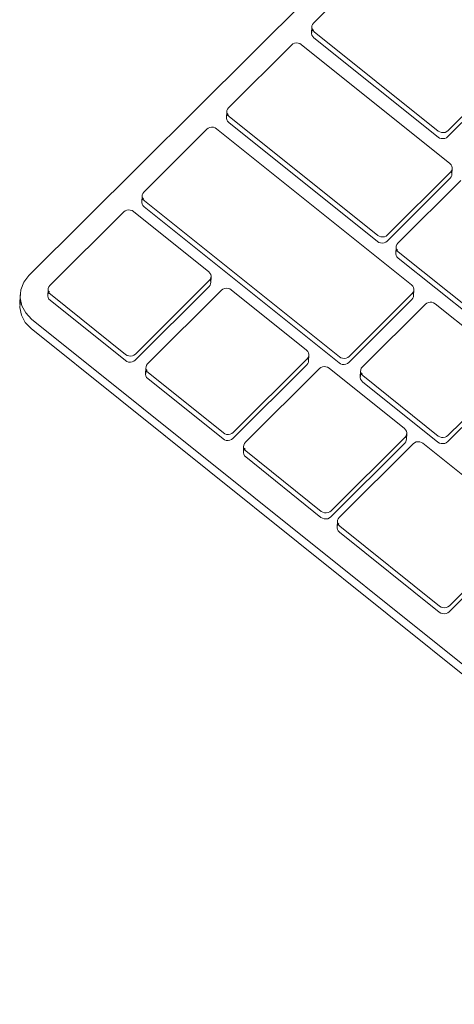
# Model space of a CAD drawing. Header units: centimetres. Extents: x -2274.6 to -2273.04, y 1316.35 to 1317.85.
# Tile 32 of 59: x -2273.80661 to -2273.79861, y 1317.28637 to 1317.30448. Entities that reach past the tile are written whole.
import ezdxf

# ---------------------------------------------------------------- set-up
doc = ezdxf.new("R2010")
doc.units = ezdxf.units.CM
doc.layers.add('Wyposażenie elektryczne', color=7, linetype='Continuous', lineweight=9)

msp = doc.modelspace()

# ---------------------------------------------------------------- linework, layer by layer
at = {"layer": 'Wyposażenie elektryczne'}
for p, q in [((-2273.797596, 1317.30857), (-2273.806441, 1317.29977)), ((-2273.800041, 1317.305572), (-2273.801201, 1317.304417)), ((-2273.801239, 1317.304236), (-2273.801233, 1317.304347)), ((-2273.801191, 1317.304258), (-2273.798906, 1317.30243)), ((-2273.798911, 1317.302319), (-2273.801196, 1317.304146)), ((-2273.801607, 1317.304013), (-2273.802768, 1317.302858)), ((-2273.798693, 1317.301834), (-2273.801428, 1317.304022)), ((-2273.798727, 1317.302438), (-2273.797566, 1317.303594)), ((-2273.797572, 1317.303482), (-2273.798732, 1317.302327)), ((-2273.802805, 1317.302677), (-2273.8028, 1317.302788)), ((-2273.802757, 1317.302699), (-2273.800022, 1317.30051)), ((-2273.803164, 1317.302464), (-2273.804325, 1317.301308)), ((-2273.799397, 1317.2996), (-2273.802985, 1317.302472)), ((-2273.800028, 1317.300399), (-2273.802763, 1317.302588)), ((-2273.79865, 1317.301744), (-2273.798656, 1317.301633)), ((-2273.798688, 1317.301563), (-2273.799849, 1317.300407)), ((-2273.799843, 1317.300519), (-2273.798682, 1317.301674)), ((-2273.798491, 1317.301521), (-2273.799652, 1317.300365)), ((-2273.804363, 1317.301127), (-2273.804357, 1317.301238)), ((-2273.800732, 1317.298164), (-2273.804321, 1317.301037)), ((-2273.804315, 1317.301149), (-2273.800726, 1317.298275)), ((-2273.804694, 1317.300942), (-2273.806055, 1317.299587)), ((-2273.80313, 1317.299841), (-2273.804515, 1317.30095)), ((-2273.799689, 1317.300184), (-2273.799684, 1317.300295)), ((-2273.798261, 1317.298985), (-2273.799647, 1317.300094)), ((-2273.799642, 1317.300206), (-2273.798255, 1317.299096)), ((-2273.803088, 1317.299751), (-2273.803093, 1317.29964)), ((-2273.803125, 1317.29957), (-2273.804486, 1317.298215)), ((-2273.804481, 1317.298326), (-2273.80312, 1317.299681)), ((-2273.806609, 1317.299241), (-2273.806601, 1317.299417)), ((-2273.806092, 1317.299406), (-2273.806087, 1317.299517)), ((-2273.806045, 1317.299428), (-2273.80466, 1317.298318)), ((-2273.802895, 1317.299501), (-2273.804256, 1317.298146)), ((-2273.80133, 1317.2984), (-2273.802716, 1317.299509)), ((-2273.800548, 1317.298284), (-2273.799386, 1317.29944)), ((-2273.799354, 1317.29951), (-2273.79936, 1317.299399)), ((-2273.804665, 1317.298207), (-2273.80605, 1317.299317)), ((-2273.799392, 1317.299329), (-2273.800553, 1317.298173)), ((-2273.799143, 1317.299246), (-2273.800305, 1317.298089)), ((-2273.797577, 1317.298144), (-2273.798964, 1317.299254)), ((-2273.806391, 1317.298972), (-2273.780862, 1317.278519)), ((-2273.780873, 1317.278344), (-2273.806399, 1317.298796)), ((-2273.801288, 1317.29831), (-2273.801293, 1317.298199)), ((-2273.804293, 1317.297965), (-2273.804288, 1317.298076)), ((-2273.801325, 1317.298129), (-2273.802686, 1317.296774)), ((-2273.802681, 1317.296885), (-2273.80132, 1317.29824)), ((-2273.804246, 1317.297987), (-2273.80286, 1317.296876)), ((-2273.801095, 1317.29806), (-2273.802456, 1317.296704)), ((-2273.799529, 1317.296958), (-2273.800916, 1317.298068)), ((-2273.800342, 1317.297908), (-2273.800337, 1317.298019)), ((-2273.800294, 1317.29793), (-2273.798907, 1317.296819)), ((-2273.798729, 1317.296827), (-2273.797567, 1317.297984)), ((-2273.802865, 1317.296765), (-2273.804251, 1317.297875)), ((-2273.798913, 1317.296708), (-2273.8003, 1317.297818)), ((-2273.797573, 1317.297873), (-2273.798734, 1317.296716)), ((-2273.799487, 1317.296868), (-2273.799493, 1317.296757)), ((-2273.802493, 1317.296523), (-2273.802488, 1317.296634)), ((-2273.799525, 1317.296687), (-2273.800886, 1317.295331)), ((-2273.80088, 1317.295442), (-2273.799519, 1317.296798)), ((-2273.799369, 1317.296678), (-2273.80073, 1317.295322)), ((-2273.797352, 1317.295214), (-2273.79919, 1317.296686)), ((-2273.802446, 1317.296545), (-2273.801059, 1317.295434)), ((-2273.801065, 1317.295323), (-2273.802451, 1317.296434)), ((-2273.800768, 1317.295141), (-2273.800762, 1317.295252)), ((-2273.798888, 1317.293579), (-2273.800725, 1317.295051)), ((-2273.80072, 1317.295162), (-2273.798882, 1317.29369)), ((-2273.798703, 1317.293698), (-2273.797342, 1317.295055)), ((-2273.797347, 1317.294944), (-2273.798709, 1317.293587))]:
    msp.add_line(p, q, dxfattribs=at)
for points in [[(-2273.801201, 1317.304417, 0), (-2273.80122, 1317.304393, 0), (-2273.801231, 1317.304365, 0), (-2273.801233, 1317.304336, 0), (-2273.801227, 1317.304307, 0), (-2273.801212, 1317.30428, 0), (-2273.801191, 1317.304258, 0)], [(-2273.801196, 1317.304146, 0), (-2273.801218, 1317.304169, 0), (-2273.801232, 1317.304195, 0), (-2273.801238, 1317.304224, 0), (-2273.801236, 1317.304254, 0), (-2273.801225, 1317.304281, 0), (-2273.801207, 1317.304306, 0)], [(-2273.801428, 1317.304022, 0), (-2273.801455, 1317.304038, 0), (-2273.801487, 1317.304048, 0), (-2273.80152, 1317.304051, 0), (-2273.801552, 1317.304045, 0), (-2273.801582, 1317.304033, 0), (-2273.801607, 1317.304013, 0)], [(-2273.802768, 1317.302858, 0), (-2273.802786, 1317.302834, 0), (-2273.802797, 1317.302806, 0), (-2273.802799, 1317.302777, 0), (-2273.802793, 1317.302748, 0), (-2273.802779, 1317.302721, 0), (-2273.802757, 1317.302699, 0)], [(-2273.802763, 1317.302588, 0), (-2273.802784, 1317.30261, 0), (-2273.802799, 1317.302637, 0), (-2273.802805, 1317.302666, 0), (-2273.802802, 1317.302695, 0), (-2273.802792, 1317.302723, 0), (-2273.802773, 1317.302747, 0)], [(-2273.802985, 1317.302472, 0), (-2273.803013, 1317.302489, 0), (-2273.803044, 1317.302499, 0), (-2273.803077, 1317.302501, 0), (-2273.803109, 1317.302496, 0), (-2273.803139, 1317.302483, 0), (-2273.803164, 1317.302464, 0)], [(-2273.798906, 1317.30243, 0), (-2273.798878, 1317.302413, 0), (-2273.798847, 1317.302403, 0), (-2273.798814, 1317.302401, 0), (-2273.798782, 1317.302406, 0), (-2273.798752, 1317.302419, 0), (-2273.798727, 1317.302438, 0)], [(-2273.798732, 1317.302327, 0), (-2273.798757, 1317.302308, 0), (-2273.798787, 1317.302295, 0), (-2273.79882, 1317.30229, 0), (-2273.798853, 1317.302292, 0), (-2273.798884, 1317.302302, 0), (-2273.798911, 1317.302319, 0)], [(-2273.798682, 1317.301674, 0), (-2273.798664, 1317.301699, 0), (-2273.798653, 1317.301726, 0), (-2273.798651, 1317.301756, 0), (-2273.798657, 1317.301785, 0), (-2273.798671, 1317.301811, 0), (-2273.798693, 1317.301834, 0)], [(-2273.798662, 1317.301673, 0), (-2273.798656, 1317.301644, 0), (-2273.798659, 1317.301615, 0), (-2273.79867, 1317.301587, 0), (-2273.798688, 1317.301563, 0)], [(-2273.804321, 1317.301037, 0), (-2273.804342, 1317.30106, 0), (-2273.804356, 1317.301086, 0), (-2273.804363, 1317.301115, 0), (-2273.80436, 1317.301145, 0), (-2273.804349, 1317.301173, 0), (-2273.804331, 1317.301197, 0)], [(-2273.804325, 1317.301308, 0), (-2273.804344, 1317.301284, 0), (-2273.804355, 1317.301256, 0), (-2273.804357, 1317.301227, 0), (-2273.804351, 1317.301198, 0), (-2273.804337, 1317.301171, 0), (-2273.804315, 1317.301149, 0)], [(-2273.804515, 1317.30095, 0), (-2273.804542, 1317.300967, 0), (-2273.804574, 1317.300976, 0), (-2273.804607, 1317.300979, 0), (-2273.804639, 1317.300973, 0), (-2273.804669, 1317.300961, 0), (-2273.804694, 1317.300942, 0)], [(-2273.800022, 1317.30051, 0), (-2273.799995, 1317.300494, 0), (-2273.799964, 1317.300484, 0), (-2273.799931, 1317.300481, 0), (-2273.799898, 1317.300487, 0), (-2273.799868, 1317.300499, 0), (-2273.799843, 1317.300519, 0)], [(-2273.799849, 1317.300407, 0), (-2273.799874, 1317.300388, 0), (-2273.799904, 1317.300375, 0), (-2273.799936, 1317.30037, 0), (-2273.799969, 1317.300372, 0), (-2273.8, 1317.300382, 0), (-2273.800028, 1317.300399, 0)], [(-2273.799647, 1317.300094, 0), (-2273.799669, 1317.300117, 0), (-2273.799683, 1317.300143, 0), (-2273.799689, 1317.300172, 0), (-2273.799687, 1317.300202, 0), (-2273.799676, 1317.30023, 0), (-2273.799657, 1317.300254, 0)], [(-2273.799652, 1317.300365, 0), (-2273.79967, 1317.300341, 0), (-2273.799681, 1317.300313, 0), (-2273.799684, 1317.300284, 0), (-2273.799678, 1317.300255, 0), (-2273.799663, 1317.300228, 0), (-2273.799642, 1317.300206, 0)], [(-2273.806441, 1317.29977, 0), (-2273.806534, 1317.299648, 0), (-2273.806589, 1317.299509, 0), (-2273.806601, 1317.299362, 0), (-2273.80657, 1317.299217, 0), (-2273.806498, 1317.299084, 0), (-2273.806391, 1317.298972, 0)], [(-2273.80312, 1317.299681, 0), (-2273.803101, 1317.299705, 0), (-2273.80309, 1317.299733, 0), (-2273.803088, 1317.299763, 0), (-2273.803094, 1317.299792, 0), (-2273.803108, 1317.299818, 0), (-2273.80313, 1317.299841, 0)], [(-2273.806055, 1317.299587, 0), (-2273.806073, 1317.299563, 0), (-2273.806084, 1317.299535, 0), (-2273.806087, 1317.299506, 0), (-2273.806081, 1317.299477, 0), (-2273.806066, 1317.29945, 0), (-2273.806045, 1317.299428, 0)], [(-2273.803099, 1317.29968, 0), (-2273.803093, 1317.299651, 0), (-2273.803096, 1317.299622, 0), (-2273.803106, 1317.299594, 0), (-2273.803125, 1317.29957, 0)], [(-2273.802716, 1317.299509, 0), (-2273.802743, 1317.299526, 0), (-2273.802775, 1317.299536, 0), (-2273.802807, 1317.299538, 0), (-2273.80284, 1317.299533, 0), (-2273.80287, 1317.29952, 0), (-2273.802895, 1317.299501, 0)], [(-2273.799386, 1317.29944, 0), (-2273.799368, 1317.299465, 0), (-2273.799357, 1317.299492, 0), (-2273.799354, 1317.299522, 0), (-2273.799361, 1317.299551, 0), (-2273.799375, 1317.299577, 0), (-2273.799397, 1317.2996, 0)], [(-2273.80605, 1317.299317, 0), (-2273.806071, 1317.299339, 0), (-2273.806086, 1317.299366, 0), (-2273.806092, 1317.299395, 0), (-2273.80609, 1317.299424, 0), (-2273.806079, 1317.299452, 0), (-2273.80606, 1317.299476, 0)], [(-2273.799366, 1317.29944, 0), (-2273.79936, 1317.299411, 0), (-2273.799362, 1317.299381, 0), (-2273.799373, 1317.299353, 0), (-2273.799392, 1317.299329, 0)], [(-2273.806399, 1317.298796, 0), (-2273.806506, 1317.298908, 0), (-2273.806578, 1317.299041, 0), (-2273.806609, 1317.299186, 0), (-2273.806597, 1317.299333, 0)], [(-2273.798964, 1317.299254, 0), (-2273.798992, 1317.299271, 0), (-2273.799023, 1317.299281, 0), (-2273.799056, 1317.299283, 0), (-2273.799088, 1317.299278, 0), (-2273.799118, 1317.299265, 0), (-2273.799143, 1317.299246, 0)], [(-2273.80466, 1317.298318, 0), (-2273.804632, 1317.298301, 0), (-2273.804601, 1317.298292, 0), (-2273.804568, 1317.298289, 0), (-2273.804536, 1317.298295, 0), (-2273.804506, 1317.298307, 0), (-2273.804481, 1317.298326, 0)], [(-2273.80132, 1317.29824, 0), (-2273.801301, 1317.298264, 0), (-2273.80129, 1317.298292, 0), (-2273.801288, 1317.298322, 0), (-2273.801294, 1317.298351, 0), (-2273.801308, 1317.298377, 0), (-2273.80133, 1317.2984, 0)], [(-2273.800726, 1317.298275, 0), (-2273.800699, 1317.298259, 0), (-2273.800668, 1317.298249, 0), (-2273.800635, 1317.298247, 0), (-2273.800602, 1317.298252, 0), (-2273.800573, 1317.298265, 0), (-2273.800548, 1317.298284, 0)], [(-2273.804486, 1317.298215, 0), (-2273.804511, 1317.298196, 0), (-2273.804541, 1317.298183, 0), (-2273.804573, 1317.298178, 0), (-2273.804606, 1317.29818, 0), (-2273.804637, 1317.29819, 0), (-2273.804665, 1317.298207, 0)], [(-2273.804256, 1317.298146, 0), (-2273.804274, 1317.298122, 0), (-2273.804285, 1317.298094, 0), (-2273.804288, 1317.298065, 0), (-2273.804282, 1317.298036, 0), (-2273.804267, 1317.298009, 0), (-2273.804246, 1317.297987, 0)], [(-2273.8013, 1317.298239, 0), (-2273.801293, 1317.29821, 0), (-2273.801296, 1317.298181, 0), (-2273.801307, 1317.298153, 0), (-2273.801325, 1317.298129, 0)], [(-2273.800916, 1317.298068, 0), (-2273.800943, 1317.298085, 0), (-2273.800974, 1317.298095, 0), (-2273.801007, 1317.298097, 0), (-2273.80104, 1317.298092, 0), (-2273.80107, 1317.298079, 0), (-2273.801095, 1317.29806, 0)], [(-2273.800553, 1317.298173, 0), (-2273.800578, 1317.298153, 0), (-2273.800608, 1317.298141, 0), (-2273.80064, 1317.298135, 0), (-2273.800673, 1317.298138, 0), (-2273.800705, 1317.298148, 0), (-2273.800732, 1317.298164, 0)], [(-2273.800305, 1317.298089, 0), (-2273.800323, 1317.298065, 0), (-2273.800334, 1317.298037, 0), (-2273.800337, 1317.298008, 0), (-2273.80033, 1317.297979, 0), (-2273.800316, 1317.297952, 0), (-2273.800294, 1317.29793, 0)], [(-2273.804251, 1317.297875, 0), (-2273.804273, 1317.297898, 0), (-2273.804287, 1317.297925, 0), (-2273.804293, 1317.297954, 0), (-2273.804291, 1317.297983, 0), (-2273.80428, 1317.298011, 0), (-2273.804261, 1317.298035, 0)], [(-2273.8003, 1317.297818, 0), (-2273.800322, 1317.297841, 0), (-2273.800336, 1317.297868, 0), (-2273.800342, 1317.297897, 0), (-2273.80034, 1317.297926, 0), (-2273.800329, 1317.297954, 0), (-2273.80031, 1317.297978, 0)], [(-2273.80286, 1317.296876, 0), (-2273.802832, 1317.29686, 0), (-2273.802801, 1317.29685, 0), (-2273.802768, 1317.296847, 0), (-2273.802736, 1317.296853, 0), (-2273.802706, 1317.296865, 0), (-2273.802681, 1317.296885, 0)], [(-2273.799519, 1317.296798, 0), (-2273.7995, 1317.296822, 0), (-2273.799489, 1317.29685, 0), (-2273.799487, 1317.29688, 0), (-2273.799493, 1317.296909, 0), (-2273.799508, 1317.296935, 0), (-2273.799529, 1317.296958, 0)], [(-2273.798907, 1317.296819, 0), (-2273.79888, 1317.296802, 0), (-2273.798849, 1317.296793, 0), (-2273.798816, 1317.29679, 0), (-2273.798783, 1317.296796, 0), (-2273.798754, 1317.296808, 0), (-2273.798729, 1317.296827, 0)], [(-2273.802686, 1317.296774, 0), (-2273.802711, 1317.296754, 0), (-2273.802741, 1317.296742, 0), (-2273.802774, 1317.296736, 0), (-2273.802807, 1317.296739, 0), (-2273.802838, 1317.296749, 0), (-2273.802865, 1317.296765, 0)], [(-2273.802456, 1317.296704, 0), (-2273.802474, 1317.29668, 0), (-2273.802485, 1317.296652, 0), (-2273.802488, 1317.296623, 0), (-2273.802482, 1317.296594, 0), (-2273.802467, 1317.296567, 0), (-2273.802446, 1317.296545, 0)], [(-2273.799499, 1317.296798, 0), (-2273.799493, 1317.296769, 0), (-2273.799495, 1317.296739, 0), (-2273.799506, 1317.296711, 0), (-2273.799525, 1317.296687, 0)], [(-2273.79919, 1317.296686, 0), (-2273.799217, 1317.296703, 0), (-2273.799248, 1317.296713, 0), (-2273.799281, 1317.296715, 0), (-2273.799314, 1317.29671, 0), (-2273.799344, 1317.296697, 0), (-2273.799369, 1317.296678, 0)], [(-2273.798734, 1317.296716, 0), (-2273.798759, 1317.296697, 0), (-2273.798789, 1317.296685, 0), (-2273.798822, 1317.296679, 0), (-2273.798855, 1317.296681, 0), (-2273.798886, 1317.296691, 0), (-2273.798913, 1317.296708, 0)], [(-2273.802451, 1317.296434, 0), (-2273.802473, 1317.296456, 0), (-2273.802487, 1317.296483, 0), (-2273.802493, 1317.296512, 0), (-2273.802491, 1317.296541, 0), (-2273.80248, 1317.296569, 0), (-2273.802461, 1317.296593, 0)], [(-2273.801059, 1317.295434, 0), (-2273.801032, 1317.295417, 0), (-2273.801, 1317.295407, 0), (-2273.800967, 1317.295405, 0), (-2273.800935, 1317.29541, 0), (-2273.800905, 1317.295423, 0), (-2273.80088, 1317.295442, 0)], [(-2273.800886, 1317.295331, 0), (-2273.800911, 1317.295312, 0), (-2273.80094, 1317.295299, 0), (-2273.800973, 1317.295294, 0), (-2273.801006, 1317.295296, 0), (-2273.801037, 1317.295306, 0), (-2273.801065, 1317.295323, 0)], [(-2273.800725, 1317.295051, 0), (-2273.800747, 1317.295074, 0), (-2273.800761, 1317.2951, 0), (-2273.800767, 1317.295129, 0), (-2273.800765, 1317.295159, 0), (-2273.800754, 1317.295187, 0), (-2273.800736, 1317.295211, 0)], [(-2273.80073, 1317.295322, 0), (-2273.800749, 1317.295298, 0), (-2273.80076, 1317.29527, 0), (-2273.800762, 1317.29524, 0), (-2273.800756, 1317.295211, 0), (-2273.800741, 1317.295185, 0), (-2273.80072, 1317.295162, 0)], [(-2273.798709, 1317.293587, 0), (-2273.798734, 1317.293568, 0), (-2273.798763, 1317.293555, 0), (-2273.798796, 1317.29355, 0), (-2273.798829, 1317.293552, 0), (-2273.79886, 1317.293562, 0), (-2273.798888, 1317.293579, 0)], [(-2273.798882, 1317.29369, 0), (-2273.798854, 1317.293673, 0), (-2273.798823, 1317.293663, 0), (-2273.79879, 1317.293661, 0), (-2273.798758, 1317.293666, 0), (-2273.798728, 1317.293679, 0), (-2273.798703, 1317.293698, 0)]]:
    msp.add_polyline3d(points, dxfattribs=at)

doc.saveas('drawing.dxf')
